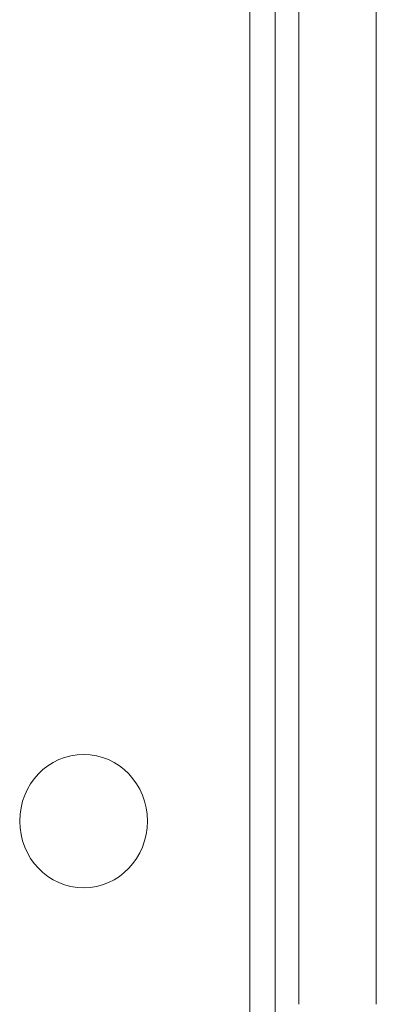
# Model space of a CAD drawing. Header units: millimetres. Extents: x -34570 to 24172, y 36800 to 73669.
# Tile 52 of 91: x 3727 to 3742, y 52263 to 52303. Entities that reach past the tile are written whole.
import ezdxf

# ---------------------------------------------------------------- set-up
doc = ezdxf.new("R2010")
doc.units = ezdxf.units.MM
doc.layers.add('at_Entity', color=253, linetype='Continuous', lineweight=9)

msp = doc.modelspace()

# ---------------------------------------------------------------- linework, layer by layer
at = {"layer": 'at_Entity'}
for p, q in [((3736.5997, 53702.09793), (3736.5997, 52246.20088)), ((3737.63098, 52361.62214), (3737.63098, 52244.18067)), ((3738.57928, 52262.91303), (3738.57928, 52341.49287)), ((3741.70514, 52262.91303), (3741.70514, 52341.49287))]:
    msp.add_line(p, q, dxfattribs=at)
msp.add_ellipse((3729.89639, 52270.3087), major_axis=(0, -2.69361), ratio=0.95715252, dxfattribs=at)

doc.saveas('drawing.dxf')
